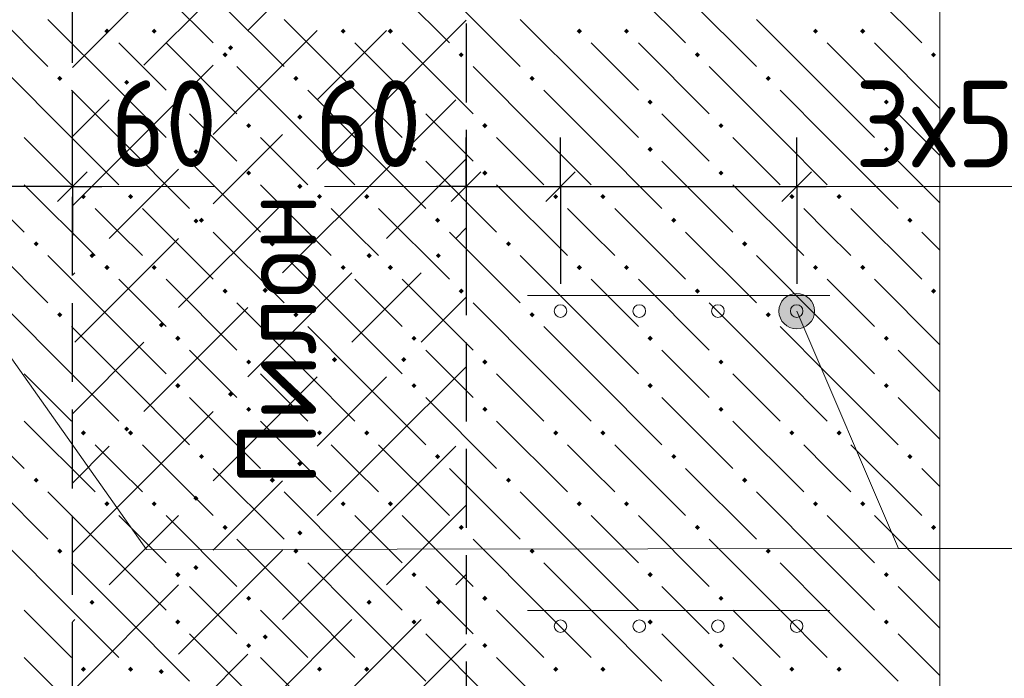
# Model space of a CAD drawing. Header units: millimetres. Extents: x 0 to 50400, y 0 to 35640.
# Tile 5 of 52: x 5970 to 8971, y 4349 to 6355. Entities that reach past the tile are written whole.
import ezdxf

# ---------------------------------------------------------------- set-up
doc = ezdxf.new("R2010")
doc.units = ezdxf.units.MM
doc.linetypes.add('______2', pattern=[324, 240, -84])
for name, color, linetype, lineweight in [('Standard', 7, 'Continuous', 25), ('ЖБ Перекрытие верхний уровень', 7, 'Continuous', 35), ('ЖБ Пилон', 7, 'Continuous', 35), ('Общий01', 7, 'Continuous', 13), ('Размерная линия_ общее', 7, 'Continuous', 13)]:
    doc.layers.add(name, color=color, linetype=linetype, lineweight=lineweight)
doc.layers.add('Вспомогательная арматура', color=7, linetype='Continuous', lineweight=18, true_color=0x656565)
doc.layers.add('Поперечная арматура', color=7, linetype='Continuous', lineweight=18, true_color=0x5a2814)
doc.layers.add('Размерная выноска', color=7, linetype='Continuous')
doc.styles.add('ISOCPEUR', font='txt')

msp = doc.modelspace()

# ---------------------------------------------------------------- hatches: boundary and pattern name
at = {"layer": 'Standard', "linetype": 'Continuous', "lineweight": 13, "transparency": 33554687}
for points in [[(6604.7, 6269.9), (6612.5, 6277.7), (6620.3, 6269.9), (6612.5, 6262.1)], [(6287.9, 6164.3), (6295.7, 6172.1), (6303.5, 6164.3), (6295.7, 6156.5)], [(6815.9, 6058.7), (6823.7, 6066.5), (6831.5, 6058.7), (6823.7, 6050.9)], [(6499.1, 5953.1), (6506.9, 5960.9), (6514.7, 5953.1), (6506.9, 5945.3)], [(6815.9, 5847.5), (6823.7, 5855.3), (6831.5, 5847.5), (6823.7, 5839.7)], [(6499.1, 5741.9), (6506.9, 5749.7), (6514.7, 5741.9), (6506.9, 5734.1)], [(6182.3, 5636.3), (6190.1, 5644.1), (6197.9, 5636.3), (6190.1, 5628.5)], [(7027.1, 5636.3), (7034.9, 5644.1), (7042.7, 5636.3), (7034.9, 5628.5)], [(7238.3, 5636.3), (7246.1, 5644.1), (7253.9, 5636.3), (7246.1, 5628.5)], [(6710.3, 5530.7), (6718.1, 5538.5), (6725.9, 5530.7), (6718.1, 5522.9)], [(6393.5, 5425.1), (6401.3, 5432.9), (6409.1, 5425.1), (6401.3, 5417.3)], [(6921.5, 5319.5), (6929.3, 5327.3), (6937.1, 5319.5), (6929.3, 5311.7)], [(7132.7, 5319.5), (7140.5, 5327.3), (7148.3, 5319.5), (7140.5, 5311.7)], [(6604.7, 5213.9), (6612.5, 5221.7), (6620.3, 5213.9), (6612.5, 5206.1)], [(6287.9, 5108.3), (6295.7, 5116.1), (6303.5, 5108.3), (6295.7, 5100.5)], [(6815.9, 5002.7), (6823.7, 5010.5), (6831.5, 5002.7), (6823.7, 4994.9)], [(6499.1, 4897.1), (6506.9, 4904.9), (6514.7, 4897.1), (6506.9, 4889.3)], [(6815.9, 4791.5), (6823.7, 4799.3), (6831.5, 4791.5), (6823.7, 4783.7)], [(6499.1, 4685.9), (6506.9, 4693.7), (6514.7, 4685.9), (6506.9, 4678.1)], [(6182.3, 4580.3), (6190.1, 4588.1), (6197.9, 4580.3), (6190.1, 4572.5)], [(7027.1, 4580.3), (7034.9, 4588.1), (7042.7, 4580.3), (7034.9, 4572.5)], [(7238.3, 4580.3), (7246.1, 4588.1), (7253.9, 4580.3), (7246.1, 4572.5)], [(6710.3, 4474.7), (6718.1, 4482.5), (6725.9, 4474.7), (6718.1, 4466.9)], [(6393.5, 4369.1), (6401.3, 4376.9), (6409.1, 4369.1), (6401.3, 4361.3)]]:
    msp.add_hatch(color=7, dxfattribs=at).paths.add_polyline_path(points, flags=16)
at = {"layer": 'ЖБ Перекрытие верхний уровень', "linetype": 'Continuous', "lineweight": 18, "transparency": 33554687}
for points in [[(6227.9, 6320.3), (6235.7, 6328.1), (6243.5, 6320.3), (6235.7, 6312.5)], [(6371.9, 6320.3), (6379.7, 6328.1), (6387.5, 6320.3), (6379.7, 6312.5)], [(6947.9, 6320.3), (6955.7, 6328.1), (6963.5, 6320.3), (6955.7, 6312.5)], [(7091.9, 6320.3), (7099.7, 6328.1), (7107.5, 6320.3), (7099.7, 6312.5)], [(7667.9, 6320.3), (7675.7, 6328.1), (7683.5, 6320.3), (7675.7, 6312.5)], [(7811.9, 6320.3), (7819.7, 6328.1), (7827.5, 6320.3), (7819.7, 6312.5)], [(8387.9, 6320.3), (8395.7, 6328.1), (8403.5, 6320.3), (8395.7, 6312.5)], [(8531.9, 6320.3), (8539.7, 6328.1), (8547.5, 6320.3), (8539.7, 6312.5)], [(6587.9, 6248.3), (6595.7, 6256.1), (6603.5, 6248.3), (6595.7, 6240.5)], [(7307.9, 6248.3), (7315.7, 6256.1), (7323.5, 6248.3), (7315.7, 6240.5)], [(8027.9, 6248.3), (8035.7, 6256.1), (8043.5, 6248.3), (8035.7, 6240.5)], [(8747.9, 6248.3), (8755.7, 6256.1), (8763.5, 6248.3), (8755.7, 6240.5)], [(6083.9, 6176.3), (6091.7, 6184.1), (6099.5, 6176.3), (6091.7, 6168.5)], [(6803.9, 6176.3), (6811.7, 6184.1), (6819.5, 6176.3), (6811.7, 6168.5)], [(7523.9, 6176.3), (7531.7, 6184.1), (7539.5, 6176.3), (7531.7, 6168.5)], [(8243.9, 6176.3), (8251.7, 6184.1), (8259.5, 6176.3), (8251.7, 6168.5)], [(6443.9, 6104.3), (6451.7, 6112.1), (6459.5, 6104.3), (6451.7, 6096.5)], [(7163.9, 6104.3), (7171.7, 6112.1), (7179.5, 6104.3), (7171.7, 6096.5)], [(7883.9, 6104.3), (7891.7, 6112.1), (7899.5, 6104.3), (7891.7, 6096.5)], [(8603.9, 6104.3), (8611.7, 6112.1), (8619.5, 6104.3), (8611.7, 6096.5)], [(6659.9, 6032.3), (6667.7, 6040.1), (6675.5, 6032.3), (6667.7, 6024.5)], [(7379.9, 6032.3), (7387.7, 6040.1), (7395.5, 6032.3), (7387.7, 6024.5)], [(8099.9, 6032.3), (8107.7, 6040.1), (8115.5, 6032.3), (8107.7, 6024.5)], [(6443.9, 5960.3), (6451.7, 5968.1), (6459.5, 5960.3), (6451.7, 5952.5)], [(7163.9, 5960.3), (7171.7, 5968.1), (7179.5, 5960.3), (7171.7, 5952.5)], [(7883.9, 5960.3), (7891.7, 5968.1), (7899.5, 5960.3), (7891.7, 5952.5)], [(8603.9, 5960.3), (8611.7, 5968.1), (8619.5, 5960.3), (8611.7, 5952.5)], [(6659.9, 5888.3), (6667.7, 5896.1), (6675.5, 5888.3), (6667.7, 5880.5)], [(7379.9, 5888.3), (7387.7, 5896.1), (7395.5, 5888.3), (7387.7, 5880.5)], [(8099.9, 5888.3), (8107.7, 5896.1), (8115.5, 5888.3), (8107.7, 5880.5)], [(6155.9, 5816.3), (6163.7, 5824.1), (6171.5, 5816.3), (6163.7, 5808.5)], [(6299.9, 5816.3), (6307.7, 5824.1), (6315.5, 5816.3), (6307.7, 5808.5)], [(6875.9, 5816.3), (6883.7, 5824.1), (6891.5, 5816.3), (6883.7, 5808.5)], [(7019.9, 5816.3), (7027.7, 5824.1), (7035.5, 5816.3), (7027.7, 5808.5)], [(7595.9, 5816.3), (7603.7, 5824.1), (7611.5, 5816.3), (7603.7, 5808.5)], [(7739.9, 5816.3), (7747.7, 5824.1), (7755.5, 5816.3), (7747.7, 5808.5)], [(8315.9, 5816.3), (8323.7, 5824.1), (8331.5, 5816.3), (8323.7, 5808.5)], [(8459.9, 5816.3), (8467.7, 5824.1), (8475.5, 5816.3), (8467.7, 5808.5)], [(6515.9, 5744.3), (6523.7, 5752.1), (6531.5, 5744.3), (6523.7, 5736.5)], [(7235.9, 5744.3), (7243.7, 5752.1), (7251.5, 5744.3), (7243.7, 5736.5)], [(7955.9, 5744.3), (7963.7, 5752.1), (7971.5, 5744.3), (7963.7, 5736.5)], [(8675.9, 5744.3), (8683.7, 5752.1), (8691.5, 5744.3), (8683.7, 5736.5)], [(6011.9, 5672.3), (6019.7, 5680.1), (6027.5, 5672.3), (6019.7, 5664.5)], [(6731.9, 5672.3), (6739.7, 5680.1), (6747.5, 5672.3), (6739.7, 5664.5)], [(7451.9, 5672.3), (7459.7, 5680.1), (7467.5, 5672.3), (7459.7, 5664.5)], [(8171.9, 5672.3), (8179.7, 5680.1), (8187.5, 5672.3), (8179.7, 5664.5)], [(6227.9, 5600.3), (6235.7, 5608.1), (6243.5, 5600.3), (6235.7, 5592.5)], [(6371.9, 5600.3), (6379.7, 5608.1), (6387.5, 5600.3), (6379.7, 5592.5)], [(6947.9, 5600.3), (6955.7, 5608.1), (6963.5, 5600.3), (6955.7, 5592.5)], [(7091.9, 5600.3), (7099.7, 5608.1), (7107.5, 5600.3), (7099.7, 5592.5)], [(7667.9, 5600.3), (7675.7, 5608.1), (7683.5, 5600.3), (7675.7, 5592.5)], [(7811.9, 5600.3), (7819.7, 5608.1), (7827.5, 5600.3), (7819.7, 5592.5)], [(8387.9, 5600.3), (8395.7, 5608.1), (8403.5, 5600.3), (8395.7, 5592.5)], [(8531.9, 5600.3), (8539.7, 5608.1), (8547.5, 5600.3), (8539.7, 5592.5)], [(6587.9, 5528.3), (6595.7, 5536.1), (6603.5, 5528.3), (6595.7, 5520.5)], [(7307.9, 5528.3), (7315.7, 5536.1), (7323.5, 5528.3), (7315.7, 5520.5)], [(8027.9, 5528.3), (8035.7, 5536.1), (8043.5, 5528.3), (8035.7, 5520.5)], [(8747.9, 5528.3), (8755.7, 5536.1), (8763.5, 5528.3), (8755.7, 5520.5)], [(6083.9, 5456.3), (6091.7, 5464.1), (6099.5, 5456.3), (6091.7, 5448.5)], [(6803.9, 5456.3), (6811.7, 5464.1), (6819.5, 5456.3), (6811.7, 5448.5)], [(7523.9, 5456.3), (7531.7, 5464.1), (7539.5, 5456.3), (7531.7, 5448.5)], [(8243.9, 5456.3), (8251.7, 5464.1), (8259.5, 5456.3), (8251.7, 5448.5)], [(6443.9, 5384.3), (6451.7, 5392.1), (6459.5, 5384.3), (6451.7, 5376.5)], [(7163.9, 5384.3), (7171.7, 5392.1), (7179.5, 5384.3), (7171.7, 5376.5)], [(7883.9, 5384.3), (7891.7, 5392.1), (7899.5, 5384.3), (7891.7, 5376.5)], [(8603.9, 5384.3), (8611.7, 5392.1), (8619.5, 5384.3), (8611.7, 5376.5)], [(6659.9, 5312.3), (6667.7, 5320.1), (6675.5, 5312.3), (6667.7, 5304.5)], [(7379.9, 5312.3), (7387.7, 5320.1), (7395.5, 5312.3), (7387.7, 5304.5)], [(8099.9, 5312.3), (8107.7, 5320.1), (8115.5, 5312.3), (8107.7, 5304.5)], [(6443.9, 5240.3), (6451.7, 5248.1), (6459.5, 5240.3), (6451.7, 5232.5)], [(7163.9, 5240.3), (7171.7, 5248.1), (7179.5, 5240.3), (7171.7, 5232.5)], [(7883.9, 5240.3), (7891.7, 5248.1), (7899.5, 5240.3), (7891.7, 5232.5)], [(8603.9, 5240.3), (8611.7, 5248.1), (8619.5, 5240.3), (8611.7, 5232.5)], [(6659.9, 5168.3), (6667.7, 5176.1), (6675.5, 5168.3), (6667.7, 5160.5)], [(7379.9, 5168.3), (7387.7, 5176.1), (7395.5, 5168.3), (7387.7, 5160.5)], [(8099.9, 5168.3), (8107.7, 5176.1), (8115.5, 5168.3), (8107.7, 5160.5)], [(6155.9, 5096.3), (6163.7, 5104.1), (6171.5, 5096.3), (6163.7, 5088.5)], [(6299.9, 5096.3), (6307.7, 5104.1), (6315.5, 5096.3), (6307.7, 5088.5)], [(6875.9, 5096.3), (6883.7, 5104.1), (6891.5, 5096.3), (6883.7, 5088.5)], [(7019.9, 5096.3), (7027.7, 5104.1), (7035.5, 5096.3), (7027.7, 5088.5)], [(7595.9, 5096.3), (7603.7, 5104.1), (7611.5, 5096.3), (7603.7, 5088.5)], [(7739.9, 5096.3), (7747.7, 5104.1), (7755.5, 5096.3), (7747.7, 5088.5)], [(8315.9, 5096.3), (8323.7, 5104.1), (8331.5, 5096.3), (8323.7, 5088.5)], [(8459.9, 5096.3), (8467.7, 5104.1), (8475.5, 5096.3), (8467.7, 5088.5)], [(6515.9, 5024.3), (6523.7, 5032.1), (6531.5, 5024.3), (6523.7, 5016.5)], [(7235.9, 5024.3), (7243.7, 5032.1), (7251.5, 5024.3), (7243.7, 5016.5)], [(7955.9, 5024.3), (7963.7, 5032.1), (7971.5, 5024.3), (7963.7, 5016.5)], [(8675.9, 5024.3), (8683.7, 5032.1), (8691.5, 5024.3), (8683.7, 5016.5)], [(6011.9, 4952.3), (6019.7, 4960.1), (6027.5, 4952.3), (6019.7, 4944.5)], [(6731.9, 4952.3), (6739.7, 4960.1), (6747.5, 4952.3), (6739.7, 4944.5)], [(7451.9, 4952.3), (7459.7, 4960.1), (7467.5, 4952.3), (7459.7, 4944.5)], [(8171.9, 4952.3), (8179.7, 4960.1), (8187.5, 4952.3), (8179.7, 4944.5)], [(6227.9, 4880.3), (6235.7, 4888.1), (6243.5, 4880.3), (6235.7, 4872.5)], [(6371.9, 4880.3), (6379.7, 4888.1), (6387.5, 4880.3), (6379.7, 4872.5)], [(6947.9, 4880.3), (6955.7, 4888.1), (6963.5, 4880.3), (6955.7, 4872.5)], [(7091.9, 4880.3), (7099.7, 4888.1), (7107.5, 4880.3), (7099.7, 4872.5)], [(7667.9, 4880.3), (7675.7, 4888.1), (7683.5, 4880.3), (7675.7, 4872.5)], [(7811.9, 4880.3), (7819.7, 4888.1), (7827.5, 4880.3), (7819.7, 4872.5)], [(8387.9, 4880.3), (8395.7, 4888.1), (8403.5, 4880.3), (8395.7, 4872.5)], [(8531.9, 4880.3), (8539.7, 4888.1), (8547.5, 4880.3), (8539.7, 4872.5)], [(6587.9, 4808.3), (6595.7, 4816.1), (6603.5, 4808.3), (6595.7, 4800.5)], [(7307.9, 4808.3), (7315.7, 4816.1), (7323.5, 4808.3), (7315.7, 4800.5)], [(8027.9, 4808.3), (8035.7, 4816.1), (8043.5, 4808.3), (8035.7, 4800.5)], [(8747.9, 4808.3), (8755.7, 4816.1), (8763.5, 4808.3), (8755.7, 4800.5)], [(6083.9, 4736.3), (6091.7, 4744.1), (6099.5, 4736.3), (6091.7, 4728.5)], [(6803.9, 4736.3), (6811.7, 4744.1), (6819.5, 4736.3), (6811.7, 4728.5)], [(7523.9, 4736.3), (7531.7, 4744.1), (7539.5, 4736.3), (7531.7, 4728.5)], [(8243.9, 4736.3), (8251.7, 4744.1), (8259.5, 4736.3), (8251.7, 4728.5)], [(6443.9, 4664.3), (6451.7, 4672.1), (6459.5, 4664.3), (6451.7, 4656.5)], [(7163.9, 4664.3), (7171.7, 4672.1), (7179.5, 4664.3), (7171.7, 4656.5)], [(7883.9, 4664.3), (7891.7, 4672.1), (7899.5, 4664.3), (7891.7, 4656.5)], [(8603.9, 4664.3), (8611.7, 4672.1), (8619.5, 4664.3), (8611.7, 4656.5)], [(6659.9, 4592.3), (6667.7, 4600.1), (6675.5, 4592.3), (6667.7, 4584.5)], [(7379.9, 4592.3), (7387.7, 4600.1), (7395.5, 4592.3), (7387.7, 4584.5)], [(8099.9, 4592.3), (8107.7, 4600.1), (8115.5, 4592.3), (8107.7, 4584.5)], [(6443.9, 4520.3), (6451.7, 4528.1), (6459.5, 4520.3), (6451.7, 4512.5)], [(7163.9, 4520.3), (7171.7, 4528.1), (7179.5, 4520.3), (7171.7, 4512.5)], [(7883.9, 4520.3), (7891.7, 4528.1), (7899.5, 4520.3), (7891.7, 4512.5)], [(8603.9, 4520.3), (8611.7, 4528.1), (8619.5, 4520.3), (8611.7, 4512.5)], [(6659.9, 4448.3), (6667.7, 4456.1), (6675.5, 4448.3), (6667.7, 4440.5)], [(7379.9, 4448.3), (7387.7, 4456.1), (7395.5, 4448.3), (7387.7, 4440.5)], [(8099.9, 4448.3), (8107.7, 4456.1), (8115.5, 4448.3), (8107.7, 4440.5)], [(6155.9, 4376.3), (6163.7, 4384.1), (6171.5, 4376.3), (6163.7, 4368.5)], [(6299.9, 4376.3), (6307.7, 4384.1), (6315.5, 4376.3), (6307.7, 4368.5)], [(6875.9, 4376.3), (6883.7, 4384.1), (6891.5, 4376.3), (6883.7, 4368.5)], [(7019.9, 4376.3), (7027.7, 4384.1), (7035.5, 4376.3), (7027.7, 4368.5)], [(7595.9, 4376.3), (7603.7, 4384.1), (7611.5, 4376.3), (7603.7, 4368.5)], [(7739.9, 4376.3), (7747.7, 4384.1), (7755.5, 4376.3), (7747.7, 4368.5)], [(8315.9, 4376.3), (8323.7, 4384.1), (8331.5, 4376.3), (8323.7, 4368.5)], [(8459.9, 4376.3), (8467.7, 4384.1), (8475.5, 4376.3), (8467.7, 4368.5)]]:
    msp.add_hatch(color=7, dxfattribs=at).paths.add_polyline_path(points, flags=16)
at = {"layer": 'Общий01', "linetype": 'Continuous', "lineweight": 13, "transparency": 33554687}
for points in [[(8344.9, 5520.8), (8295.2, 5499.4), (8285.1, 5473.9)], [(8344.9, 5520.8), (8285.1, 5473.9), (8370.4, 5510.6)], [(8370.4, 5510.6), (8285.1, 5473.9), (8288.8, 5446.1)], [(8370.4, 5510.6), (8288.8, 5446.1), (8388, 5488.7)], [(8295.2, 5499.4), (8344.9, 5520.8), (8317.1, 5517)], [(8388, 5488.7), (8288.8, 5446.1), (8306.4, 5424.3)], [(8388, 5488.7), (8306.4, 5424.3), (8391.7, 5460.9)], [(8391.7, 5460.9), (8306.4, 5424.3), (8331.9, 5414.1)], [(8391.7, 5460.9), (8331.9, 5414.1), (8381.5, 5435.4)], [(8381.5, 5435.4), (8331.9, 5414.1), (8359.7, 5417.8)]]:
    msp.add_hatch(color=7, dxfattribs=at).paths.add_polyline_path(points)

# ---------------------------------------------------------------- linework, layer by layer
at = {"layer": 'Standard', "color": 253, "linetype": 'Continuous', "lineweight": 13, "true_color": 0xa0a0a0, "transparency": 33554687}
for p, q in [((6982.1, 6639.5), (6665.3, 6322.7)), ((6665.3, 6533.9), (6348.5, 6217.1)), ((6130.4, 6210.1), (6348.5, 6428.3)), ((7087.7, 6111.5), (7330.4, 6354.1)), ((6876.5, 6322.7), (6559.7, 6005.9)), ((7087.7, 6322.7), (6876.5, 6111.5)), ((6242.9, 5900.3), (6559.7, 6217.1)), ((6242.9, 6111.5), (6130.4, 5998.9)), ((7087.7, 6111.5), (6876.5, 5900.3)), ((7298.9, 6111.5), (7087.7, 5900.3)), ((6665.3, 5900.3), (6770.9, 6005.9)), ((7298.9, 5900.3), (7330.4, 5931.7)), ((6242.9, 5900.3), (6130.4, 5787.7)), ((6454.1, 5900.3), (6242.9, 5689.1)), ((6559.7, 5794.7), (6665.3, 5900.3)), ((7087.7, 5900.3), (6770.9, 5583.5)), ((7298.9, 5900.3), (7087.7, 5689.1)), ((6770.9, 5794.7), (6454.1, 5477.9)), ((7330.4, 5720.6), (7298.9, 5689.1)), ((6454.1, 5689.1), (6137.3, 5372.3)), ((6130.4, 5576.6), (6137.3, 5583.5)), ((6982.1, 5583.5), (6665.3, 5266.7)), ((7087.7, 5477.9), (7193.3, 5583.5)), ((7330.4, 5509.4), (7193.3, 5372.3)), ((6665.3, 5477.9), (6348.5, 5161.1)), ((6982.1, 5372.3), (7087.7, 5477.9)), ((6130.4, 5154.1), (6348.5, 5372.3)), ((7087.7, 5055.5), (7330.4, 5298.1)), ((6876.5, 5266.7), (6559.7, 4949.9)), ((7087.7, 5266.7), (6876.5, 5055.5)), ((6242.9, 4844.3), (6559.7, 5161.1)), ((6242.9, 5055.5), (6130.4, 4942.9)), ((7087.7, 5055.5), (6876.5, 4844.3)), ((7298.9, 5055.5), (7087.7, 4844.3)), ((6665.3, 4844.3), (6770.9, 4949.9)), ((7298.9, 4844.3), (7330.4, 4875.7)), ((6242.9, 4844.3), (6130.4, 4731.7)), ((6454.1, 4844.3), (6242.9, 4633.1)), ((6559.7, 4738.7), (6665.3, 4844.3)), ((7087.7, 4844.3), (6770.9, 4527.5)), ((7298.9, 4844.3), (7087.7, 4633.1)), ((6770.9, 4738.7), (6454.1, 4421.9)), ((7330.4, 4664.5), (7298.9, 4633.1)), ((6454.1, 4633.1), (6137.3, 4316.3)), ((6130.4, 4520.5), (6137.3, 4527.5)), ((6982.1, 4527.5), (6665.3, 4210.7)), ((7087.7, 4421.9), (7193.3, 4527.5)), ((7330.4, 4453.3), (7193.3, 4316.3)), ((6665.3, 4421.9), (6348.5, 4105.1)), ((6982.1, 4316.3), (7087.7, 4421.9))]:
    msp.add_line(p, q, dxfattribs=at)
at = {"layer": 'Standard', "color": 251, "linetype": 'Continuous', "lineweight": -3, "true_color": 0x656565, "transparency": 33554687}
for p, q in [((6130.4, 5846.6), (6130.4, 5996.6)), ((7330.4, 5846.6), (7330.4, 5996.6)), ((7618.4, 5846.6), (7618.4, 5996.6)), ((8338.4, 5846.6), (8338.4, 5996.6)), ((6130.4, 5846.6), (6130.4, 5696.6)), ((6130.4, 5846.6), (6130.4, 5846.6)), ((7330.4, 5846.6), (7330.4, 5696.6)), ((7330.4, 5846.6), (7330.4, 5846.6)), ((7618.4, 5846.6), (7618.4, 5696.6)), ((7618.4, 5846.6), (7618.4, 5550.7)), ((8338.4, 5846.6), (8338.4, 5696.6)), ((8338.4, 5846.6), (8338.4, 5550.7))]:
    msp.add_line(p, q, dxfattribs=at)
at = {"layer": 'Standard', "color": 7, "linetype": 'Continuous', "lineweight": 25, "transparency": 33554687}
for p, q in [((6175.4, 5891.6), (6085.4, 5801.6)), ((7285.4, 5801.6), (7375.4, 5891.6)), ((7573.4, 5801.6), (7663.4, 5891.6)), ((8293.4, 5801.6), (8383.4, 5891.6))]:
    msp.add_line(p, q, dxfattribs=at)
at = {"layer": 'Standard', "color": 7, "linetype": 'Continuous', "lineweight": -3, "transparency": 33554687}
for p, q in [((6130.4, 5846.6), (5842.4, 5846.6)), ((6130.4, 5846.6), (6220.4, 5846.6)), ((7330.4, 5846.6), (7240.4, 5846.6)), ((7330.4, 5846.6), (7618.4, 5846.6)), ((7618.4, 5846.6), (8338.4, 5846.6)), ((8338.4, 5846.6), (8428.4, 5846.6))]:
    msp.add_line(p, q, dxfattribs=at)
at = {"layer": 'Вспомогательная арматура', "color": 251, "linetype": 'Continuous', "lineweight": 18, "true_color": 0x656565, "transparency": 33554687}
for p, q in [((7517.6, 5515.4), (8439.2, 5515.4)), ((7517.6, 5515.4), (8439.2, 5515.4)), ((7517.6, 4555.4), (8439.2, 4555.4)), ((7517.6, 4555.4), (8439.2, 4555.4))]:
    msp.add_line(p, q, dxfattribs=at)
at = {"layer": 'ЖБ Перекрытие верхний уровень', "color": 9, "linetype": 'Continuous', "lineweight": 18, "true_color": 0xc7c7c7, "transparency": 33554687}
for p, q in [((6343.7, 6500.3), (6559.7, 6284.3)), ((7063.7, 6500.3), (7279.7, 6284.3)), ((7783.7, 6500.3), (7999.7, 6284.3)), ((8503.7, 6500.3), (8719.7, 6284.3)), ((5839.7, 6428.3), (6055.7, 6212.3)), ((6559.7, 6428.3), (6775.7, 6212.3)), ((7279.7, 6428.3), (7495.7, 6212.3)), ((7999.7, 6428.3), (8215.7, 6212.3)), ((6271.7, 6140.3), (6055.7, 6356.3)), ((6991.7, 6140.3), (6775.7, 6356.3)), ((7711.7, 6140.3), (7495.7, 6356.3)), ((8431.7, 6140.3), (8215.7, 6356.3)), ((6271.7, 6284.3), (6415.7, 6140.3)), ((6415.7, 6284.3), (6631.7, 6068.3)), ((6991.7, 6284.3), (7135.7, 6140.3)), ((7135.7, 6284.3), (7351.7, 6068.3)), ((7711.7, 6284.3), (7855.7, 6140.3)), ((7855.7, 6284.3), (8071.7, 6068.3)), ((8431.7, 6284.3), (8575.7, 6140.3)), ((8575.7, 6284.3), (8775, 6085)), ((6127.7, 5996.3), (5911.7, 6212.3)), ((6847.7, 5996.3), (6631.7, 6212.3)), ((7567.7, 5996.3), (7351.7, 6212.3)), ((8287.7, 5996.3), (8071.7, 6212.3)), ((6127.7, 6140.3), (6271.7, 5996.3)), ((6271.7, 6140.3), (6415.7, 5996.3)), ((6847.7, 6140.3), (6991.7, 5996.3)), ((6991.7, 6140.3), (7135.7, 5996.3)), ((7567.7, 6140.3), (7711.7, 5996.3)), ((7711.7, 6140.3), (7855.7, 5996.3)), ((8287.7, 6140.3), (8431.7, 5996.3)), ((8431.7, 6140.3), (8575.7, 5996.3)), ((6559.7, 5996.3), (6487.7, 6068.3)), ((7279.7, 5996.3), (7207.7, 6068.3)), ((7999.7, 5996.3), (7927.7, 6068.3)), ((8719.7, 5996.3), (8647.7, 6068.3)), ((5983.7, 5996.3), (6127.7, 5852.3)), ((6127.7, 5996.3), (6271.7, 5852.3)), ((6271.7, 5996.3), (6487.7, 5780.3)), ((6631.7, 5924.3), (6559.7, 5996.3)), ((6703.7, 5996.3), (6847.7, 5852.3)), ((6847.7, 5996.3), (6991.7, 5852.3)), ((6991.7, 5996.3), (7207.7, 5780.3)), ((7351.7, 5924.3), (7279.7, 5996.3)), ((7423.7, 5996.3), (7567.7, 5852.3)), ((7567.7, 5996.3), (7711.7, 5852.3)), ((7711.7, 5996.3), (7927.7, 5780.3)), ((8071.7, 5924.3), (7999.7, 5996.3)), ((8143.7, 5996.3), (8287.7, 5852.3)), ((8287.7, 5996.3), (8431.7, 5852.3)), ((8431.7, 5996.3), (8647.7, 5780.3)), ((8775, 5941), (8719.7, 5996.3)), ((5767.7, 5924.3), (5983.7, 5708.3)), ((6487.7, 5924.3), (6703.7, 5708.3)), ((7207.7, 5924.3), (7423.7, 5708.3)), ((7927.7, 5924.3), (8143.7, 5708.3)), ((8647.7, 5924.3), (8775, 5797)), ((5983.7, 5852.3), (6199.7, 5636.3)), ((6703.7, 5852.3), (6919.7, 5636.3)), ((7423.7, 5852.3), (7639.7, 5636.3)), ((8143.7, 5852.3), (8359.7, 5636.3)), ((6271.7, 5708.3), (6199.7, 5780.3)), ((6343.7, 5780.3), (6559.7, 5564.3)), ((6991.7, 5708.3), (6919.7, 5780.3)), ((7063.7, 5780.3), (7279.7, 5564.3)), ((7711.7, 5708.3), (7639.7, 5780.3)), ((7783.7, 5780.3), (7999.7, 5564.3)), ((8431.7, 5708.3), (8359.7, 5780.3)), ((8503.7, 5780.3), (8719.7, 5564.3)), ((5839.7, 5708.3), (6055.7, 5492.3)), ((6343.7, 5636.3), (6271.7, 5708.3)), ((6559.7, 5708.3), (6775.7, 5492.3)), ((7063.7, 5636.3), (6991.7, 5708.3)), ((7279.7, 5708.3), (7495.7, 5492.3)), ((7783.7, 5636.3), (7711.7, 5708.3)), ((7999.7, 5708.3), (8215.7, 5492.3)), ((8503.7, 5636.3), (8431.7, 5708.3)), ((8719.7, 5708.3), (8775, 5653)), ((6271.7, 5420.3), (6055.7, 5636.3)), ((6991.7, 5420.3), (6775.7, 5636.3)), ((7711.7, 5420.3), (7495.7, 5636.3)), ((8431.7, 5420.3), (8215.7, 5636.3)), ((6271.7, 5564.3), (6415.7, 5420.3)), ((6415.7, 5564.3), (6631.7, 5348.3)), ((6991.7, 5564.3), (7135.7, 5420.3)), ((7135.7, 5564.3), (7351.7, 5348.3)), ((7711.7, 5564.3), (7855.7, 5420.3)), ((7855.7, 5564.3), (8071.7, 5348.3)), ((8431.7, 5564.3), (8575.7, 5420.3)), ((8575.7, 5564.3), (8775, 5365)), ((6127.7, 5276.3), (5911.7, 5492.3)), ((6847.7, 5276.3), (6631.7, 5492.3)), ((7567.7, 5276.3), (7351.7, 5492.3)), ((8287.7, 5276.3), (8071.7, 5492.3)), ((6127.7, 5420.3), (6271.7, 5276.3)), ((6271.7, 5420.3), (6415.7, 5276.3)), ((6847.7, 5420.3), (6991.7, 5276.3)), ((6991.7, 5420.3), (7135.7, 5276.3)), ((7567.7, 5420.3), (7711.7, 5276.3)), ((7711.7, 5420.3), (7855.7, 5276.3)), ((8287.7, 5420.3), (8431.7, 5276.3)), ((8431.7, 5420.3), (8575.7, 5276.3)), ((6559.7, 5276.3), (6487.7, 5348.3)), ((7279.7, 5276.3), (7207.7, 5348.3)), ((7999.7, 5276.3), (7927.7, 5348.3)), ((8719.7, 5276.3), (8647.7, 5348.3)), ((5983.7, 5276.3), (6127.7, 5132.3)), ((6127.7, 5276.3), (6271.7, 5132.3)), ((6271.7, 5276.3), (6487.7, 5060.3)), ((6631.7, 5204.3), (6559.7, 5276.3)), ((6703.7, 5276.3), (6847.7, 5132.3)), ((6847.7, 5276.3), (6991.7, 5132.3)), ((6991.7, 5276.3), (7207.7, 5060.3)), ((7351.7, 5204.3), (7279.7, 5276.3)), ((7423.7, 5276.3), (7567.7, 5132.3)), ((7567.7, 5276.3), (7711.7, 5132.3)), ((7711.7, 5276.3), (7927.7, 5060.3)), ((8071.7, 5204.3), (7999.7, 5276.3)), ((8143.7, 5276.3), (8287.7, 5132.3)), ((8287.7, 5276.3), (8431.7, 5132.3)), ((8431.7, 5276.3), (8647.7, 5060.3)), ((8775, 5221), (8719.7, 5276.3)), ((5767.7, 5204.3), (5983.7, 4988.3)), ((6487.7, 5204.3), (6703.7, 4988.3)), ((7207.7, 5204.3), (7423.7, 4988.3)), ((7927.7, 5204.3), (8143.7, 4988.3)), ((8647.7, 5204.3), (8775, 5077)), ((5983.7, 5132.3), (6199.7, 4916.3)), ((6703.7, 5132.3), (6919.7, 4916.3)), ((7423.7, 5132.3), (7639.7, 4916.3)), ((8143.7, 5132.3), (8359.7, 4916.3)), ((6271.7, 4988.3), (6199.7, 5060.3)), ((6343.7, 5060.3), (6559.7, 4844.3)), ((6991.7, 4988.3), (6919.7, 5060.3)), ((7063.7, 5060.3), (7279.7, 4844.3)), ((7711.7, 4988.3), (7639.7, 5060.3)), ((7783.7, 5060.3), (7999.7, 4844.3)), ((8431.7, 4988.3), (8359.7, 5060.3)), ((8503.7, 5060.3), (8719.7, 4844.3)), ((5839.7, 4988.3), (6055.7, 4772.3)), ((6343.7, 4916.3), (6271.7, 4988.3)), ((6559.7, 4988.3), (6775.7, 4772.3)), ((7063.7, 4916.3), (6991.7, 4988.3)), ((7279.7, 4988.3), (7495.7, 4772.3)), ((7783.7, 4916.3), (7711.7, 4988.3)), ((7999.7, 4988.3), (8215.7, 4772.3)), ((8503.7, 4916.3), (8431.7, 4988.3)), ((8719.7, 4988.3), (8775, 4933)), ((6271.7, 4700.3), (6055.7, 4916.3)), ((6991.7, 4700.3), (6775.7, 4916.3)), ((7711.7, 4700.3), (7495.7, 4916.3)), ((8431.7, 4700.3), (8215.7, 4916.3)), ((6271.7, 4844.3), (6415.7, 4700.3)), ((6415.7, 4844.3), (6631.7, 4628.3)), ((6991.7, 4844.3), (7135.7, 4700.3)), ((7135.7, 4844.3), (7351.7, 4628.3)), ((7711.7, 4844.3), (7855.7, 4700.3)), ((7855.7, 4844.3), (8071.7, 4628.3)), ((8431.7, 4844.3), (8575.7, 4700.3)), ((8575.7, 4844.3), (8775, 4645)), ((6127.7, 4556.3), (5911.7, 4772.3)), ((6847.7, 4556.3), (6631.7, 4772.3)), ((7567.7, 4556.3), (7351.7, 4772.3)), ((8287.7, 4556.3), (8071.7, 4772.3)), ((6127.7, 4700.3), (6271.7, 4556.3)), ((6271.7, 4700.3), (6415.7, 4556.3)), ((6847.7, 4700.3), (6991.7, 4556.3)), ((6991.7, 4700.3), (7135.7, 4556.3)), ((7567.7, 4700.3), (7711.7, 4556.3)), ((7711.7, 4700.3), (7855.7, 4556.3)), ((8287.7, 4700.3), (8431.7, 4556.3)), ((8431.7, 4700.3), (8575.7, 4556.3)), ((6559.7, 4556.3), (6487.7, 4628.3)), ((7279.7, 4556.3), (7207.7, 4628.3)), ((7999.7, 4556.3), (7927.7, 4628.3)), ((8719.7, 4556.3), (8647.7, 4628.3)), ((5983.7, 4556.3), (6127.7, 4412.3)), ((6127.7, 4556.3), (6271.7, 4412.3)), ((6271.7, 4556.3), (6487.7, 4340.3)), ((6631.7, 4484.3), (6559.7, 4556.3)), ((6703.7, 4556.3), (6847.7, 4412.3)), ((6847.7, 4556.3), (6991.7, 4412.3)), ((6991.7, 4556.3), (7207.7, 4340.3)), ((7351.7, 4484.3), (7279.7, 4556.3)), ((7423.7, 4556.3), (7567.7, 4412.3)), ((7567.7, 4556.3), (7711.7, 4412.3)), ((7711.7, 4556.3), (7927.7, 4340.3)), ((8071.7, 4484.3), (7999.7, 4556.3)), ((8143.7, 4556.3), (8287.7, 4412.3)), ((8287.7, 4556.3), (8431.7, 4412.3)), ((8431.7, 4556.3), (8647.7, 4340.3)), ((8775, 4501), (8719.7, 4556.3)), ((6487.7, 4484.3), (6703.7, 4268.3)), ((7207.7, 4484.3), (7423.7, 4268.3)), ((7927.7, 4484.3), (8143.7, 4268.3)), ((8647.7, 4484.3), (8775, 4357)), ((5983.7, 4412.3), (6199.7, 4196.3)), ((6703.7, 4412.3), (6919.7, 4196.3)), ((7423.7, 4412.3), (7639.7, 4196.3)), ((8143.7, 4412.3), (8359.7, 4196.3))]:
    msp.add_line(p, q, dxfattribs=at)
at = {"layer": 'ЖБ Пилон', "color": 253, "linetype": '______2', "lineweight": -3, "true_color": 0xababab, "transparency": 33554687}
for p, q in [((6130.4, 3307.4), (6130.4, 6667.4)), ((7330.4, 6667.4), (7330.4, 3307.4))]:
    msp.add_line(p, q, dxfattribs=at)
at = {"layer": 'Общий01', "color": 7, "linetype": 'Continuous', "lineweight": 13, "transparency": 33554687}
for p, q in [((8317.1, 5517), (8317.1, 5517)), ((8388, 5488.7), (8388, 5488.7)), ((8288.8, 5446.1), (8288.8, 5446.1)), ((8359.7, 5417.8), (8359.7, 5417.8))]:
    msp.add_line(p, q, dxfattribs=at)
for points in [[(5842.4, 5467.4), (6355.8, 4741.5), (8649.1, 4743.9)], [(8338.4, 5467.4), (8649.1, 4743.9), (9081, 4743.9)]]:
    msp.add_lwpolyline(points, dxfattribs=at)
msp.add_circle((8338.4, 5467.4), 54, dxfattribs=at)
at = {"layer": 'Поперечная арматура', "color": 19, "linetype": 'Continuous', "lineweight": 18, "true_color": 0x5a2814, "transparency": 33554687}
for centre in [(7618.4, 5467.4), (7858.4, 5467.4), (8098.4, 5467.4), (8338.4, 5467.4), (7618.4, 4507.4), (7858.4, 4507.4), (8098.4, 4507.4), (8338.4, 4507.4)]:
    msp.add_circle(centre, 19.2, dxfattribs=at)
at = {"layer": 'Размерная выноска', "color": 7, "linetype": 'Continuous', "lineweight": 13, "transparency": 33554687}
msp.add_line((8775, 1953.8), (8775, 8109.4), dxfattribs=at)
at = {"layer": 'Размерная линия_ общее', "color": 7, "linetype": 'Continuous', "lineweight": 13, "transparency": 33554687}
for p, q in [((6562.4, 5846.6), (6130.4, 5846.6)), ((6898.4, 5846.6), (7330.4, 5846.6)), ((8338.4, 5846.6), (9250.4, 5846.6))]:
    msp.add_line(p, q, dxfattribs=at)

# ---------------------------------------------------------------- texts
at = {"layer": 'Standard', "color": 7, "linetype": 'Continuous', "lineweight": 25, "transparency": 33554687, "char_height": 264, "attachment_point": 7, "style": 'ISOCPEUR'}
for s, insert, width in [('\\W0.87;60', (6247.4, 5906.6), 484.709), ('\\W0.87;60', (6870.2, 5906.6), 484.718), ('\\W0.93;3х50', (8515.2, 5905.2), 861.713)]:
    msp.add_mtext(s, dxfattribs=dict(at, insert=insert, width=width))
at = {"layer": 'Standard', "color": 251, "linetype": 'Continuous', "lineweight": 18, "true_color": 0x575757, "transparency": 33554687, "insert": (6873.8, 4933.1), "char_height": 240, "width": 968.362, "attachment_point": 7, "rotation": 90, "style": 'ISOCPEUR'}
msp.add_mtext('\\W0.94;Пилон', dxfattribs=at)

doc.saveas('drawing.dxf')
